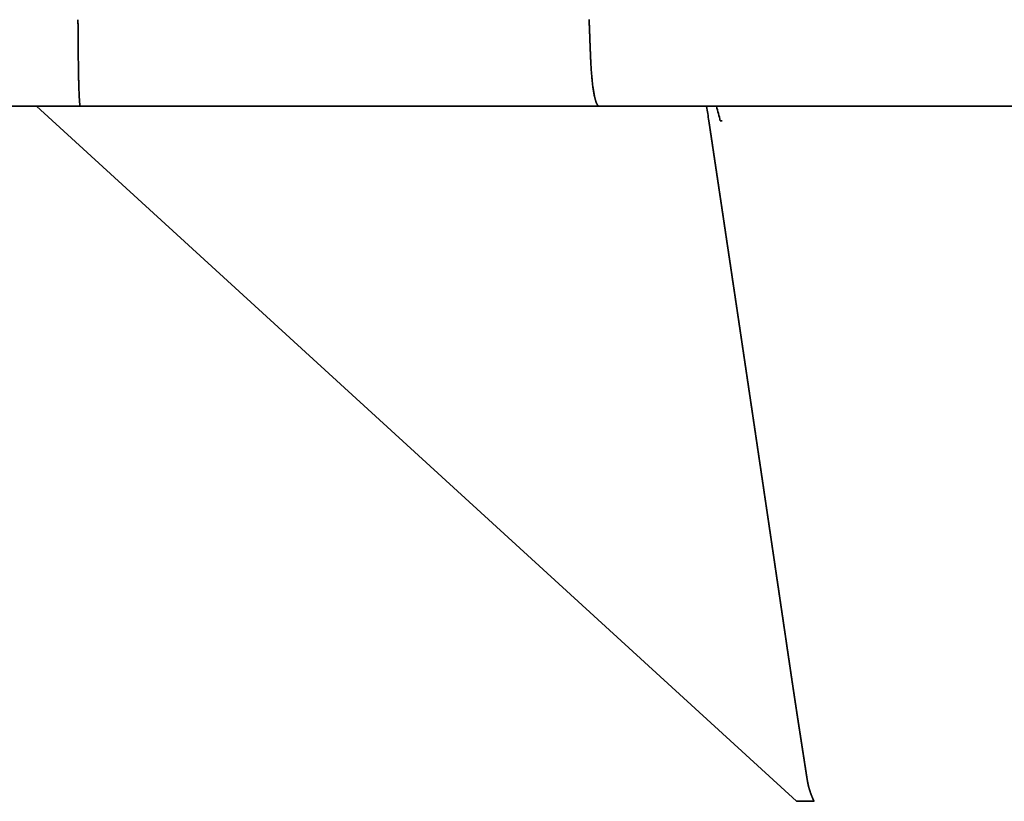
# Model space of a CAD drawing. Extents: x 4 to 1936, y -210 to 1221.
# Tile 134 of 256: x 235 to 301, y 821 to 874. Entities that reach past the tile are written whole.
import ezdxf
from ezdxf.enums import TextEntityAlignment as Align

# ---------------------------------------------------------------- set-up
doc = ezdxf.new("R2010")
doc.units = 0
doc.layers.get('0').update_dxf_attribs({"lineweight": 13})
doc.styles.get("Standard").update_dxf_attribs({"font": 'isocp.shx'})
doc.dimstyles.get("Standard").update_dxf_attribs({"dimtxt": 2.5, "dimasz": 2.5, "dimexe": 1.25, "dimexo": 0.625, "dimtad": 1, "dimcen": 2.5, "dimadec": 0, "dimazin": 0, "dimtfac": 1, "dimtmove": 0, "dimatfit": 0, "dimfxl": 0, "dimarcsym": 0})

# ---------------------------------------------------------------- blocks, each defined once
blk = doc.blocks.new('*D')
at = {"color": 7, "lineweight": 13}
for p, q in [((170.182, 941.897), (170.182, 1064.84)), ((920.485, 941.897), (920.485, 1064.84)), ((170.182, 1062.84), (920.485, 1062.84)), ((1321.523, 923.182), (1321.523, 1061.493)), ((1841.442, 923.16), (1841.442, 1061.493)), ((1321.523, 1059.493), (1841.442, 1059.493)), ((1321.523, 989.844), (1321.523, 1028.675)), ((1360.729, 936.191), (1360.729, 1028.675)), ((1321.523, 1026.675), (1360.729, 1026.675)), ((543.334, 987.844), (18.414, 987.844)), ((20.414, 721.451), (20.414, 987.844)), ((543.334, 987.844), (93.933, 987.844)), ((95.933, 751.988), (95.933, 987.844)), ((1838.469, 926.825), (1935.708, 926.825)), ((1933.708, 867.824), (1933.708, 926.825)), ((1821.974, 867.824), (1935.708, 867.824)), ((543.334, 751.988), (93.933, 751.988)), ((1321.523, 750.285), (1321.523, 681.504)), ((498.184, 721.451), (18.414, 721.451)), ((1551.434, 719.451), (1551.434, 681.504)), ((1321.523, 683.504), (1551.434, 683.504)), ((545.334, 389.626), (545.334, 507.881)), ((920.334, 383.644), (920.334, 507.881)), ((545.334, 505.881), (920.334, 505.881)), ((922.485, 439.918), (1037.326, 439.918)), ((922.485, 439.918), (983.857, 439.918)), ((981.857, 364.876), (981.857, 439.918)), ((1035.326, 210.007), (1035.326, 439.918)), ((570.084, 364.876), (983.857, 364.876)), ((543.334, 293.567), (26.755, 293.567)), ((28.755, -22.961), (28.755, 293.567)), ((595.351, 210.007), (1037.326, 210.007)), ((322.269, 138.432), (322.269, -135.149)), ((768.398, 138.432), (768.398, -135.149)), ((543.334, -22.961), (26.755, -22.961)), ((322.269, -133.149), (768.398, -133.149))]:
    blk.add_line(p, q, dxfattribs=at)
for points in [[(172.114, 1063.358), (170.182, 1062.84), (172.114, 1062.323)], [(918.553, 1062.323), (920.485, 1062.84), (918.553, 1063.358)], [(1323.455, 1060.011), (1321.523, 1059.493), (1323.455, 1058.976)], [(1839.511, 1058.976), (1841.442, 1059.493), (1839.511, 1060.011)], [(1323.455, 1027.193), (1321.523, 1026.675), (1323.455, 1026.158)], [(1358.797, 1026.158), (1360.729, 1026.675), (1358.797, 1027.193)], [(20.932, 985.912), (20.414, 987.844), (19.896, 985.912)], [(96.451, 985.912), (95.933, 987.844), (95.416, 985.912)], [(1934.226, 924.893), (1933.708, 926.825), (1933.191, 924.893)], [(1933.191, 869.756), (1933.708, 867.824), (1934.226, 869.756)], [(95.415, 753.92), (95.933, 751.988), (96.451, 753.92)], [(19.896, 723.383), (20.414, 721.451), (20.932, 723.383)], [(1323.455, 684.022), (1321.523, 683.504), (1323.455, 682.986)], [(1549.502, 682.986), (1551.434, 683.504), (1549.502, 684.022)], [(547.266, 506.399), (545.334, 505.881), (547.266, 505.363)], [(918.402, 505.363), (920.334, 505.881), (918.402, 506.399)], [(982.375, 437.986), (981.857, 439.918), (981.34, 437.986)], [(1035.844, 437.986), (1035.326, 439.918), (1034.808, 437.986)], [(981.34, 366.808), (981.857, 364.876), (982.375, 366.808)], [(29.272, 291.635), (28.755, 293.567), (28.237, 291.635)], [(1034.808, 211.939), (1035.326, 210.007), (1035.844, 211.939)], [(28.237, -21.029), (28.755, -22.961), (29.272, -21.029)], [(324.201, -132.631), (322.269, -133.149), (324.201, -133.667)], [(766.466, -133.667), (768.398, -133.149), (766.466, -132.631)]]:
    blk.add_lwpolyline(points, dxfattribs=at)
for s, p, p2 in [('750', (524.318, 1064.84), (566.35, 1064.84)), ('520', (1560.467, 1061.493), (1602.499, 1061.493)), ('39', (1327.582, 1028.675), (1354.67, 1028.675)), ('230', (1437.739, 685.504), (1479.772, 685.504)), ('375', (711.818, 507.881), (753.85, 507.881)), ('446', (524.318, -131.149), (566.35, -131.149))]:
    blk.add_text(s, height=14, dxfattribs=at).set_placement(p, p2, align=Align.FIT)
for s, rotation, p, p2 in [('59', 90, (1931.708, 883.781), (1931.708, 910.869)), ('236', 89.99992, (93.933, 848.9), (93.933, 890.932)), ('266', 90, (18.414, 833.631), (18.414, 875.663)), ('75', 90, (979.857, 388.853), (979.857, 415.941)), ('230', 90, (1033.326, 303.946), (1033.326, 345.979)), ('317', 90, (26.755, 114.287), (26.755, 156.319))]:
    blk.add_text(s, height=14, rotation=rotation, dxfattribs=at).set_placement(p, p2, align=Align.FIT)
blk = doc.blocks.new('BLOCK18')
at = {"color": 7, "lineweight": 35}
for p, q in [((-306.663, -59.005), (-353.694, -59.005)), ((-309.616, -59.005), (-258.223, -106.014)), ((-271.583, -59.005), (-306.663, -59.005)), ((-6.766, -59.005), (-271.583, -59.005))]:
    blk.add_line(p, q, dxfattribs=at)
at = {"color": 7, "lineweight": 35, "ltscale": 0.000538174}
blk.add_line((-263.346, -60), (-263.368, -60), dxfattribs=at)
at = {"color": 7, "lineweight": 35, "ltscale": 0.002215}
blk.add_line((-263.257, -60), (-263.346, -60), dxfattribs=at)
at = {"color": 7, "lineweight": 35, "ltscale": 0.00057738}
blk.add_line((-263.234, -60), (-263.257, -60), dxfattribs=at)
at = {"color": 7, "lineweight": 35, "ltscale": 0.029991}
blk.add_line((-258.223, -106.014), (-257.024, -106.014), dxfattribs=at)
at = {"color": 7, "lineweight": 35}
for centre, radius, start, end in [((-308.273, -66.42), 44.596, 8.27635, 9.56498), ((-378.424, -89.154), 118.692, 14.21862, 14.71476)]:
    blk.add_arc(centre, radius, start, end, dxfattribs=at)
for points, knots in [([(-306.814, -53.149), (-306.805, -53.925), (-306.8, -54.699), (-306.795, -55.457), (-306.782, -56.72), (-306.752, -57.865), (-306.735, -58.31), (-306.711, -58.745), (-306.678, -58.949), (-306.673, -58.974), (-306.668, -58.993), (-306.663, -59.005)], [0, 0, 0, 0, 0, 0, 5.604259, 5.604259, 5.604259, 9.547341, 9.547341, 9.547341, 10.253049, 10.253049, 10.253049, 10.253049, 10.253049, 10.253049]), ([(-272.241, -53.146), (-272.204, -53.926), (-272.18, -54.703), (-272.158, -55.465), (-272.104, -56.733), (-271.971, -57.879), (-271.899, -58.325), (-271.791, -58.756), (-271.651, -58.953), (-271.629, -58.977), (-271.606, -58.994), (-271.583, -59.005)], [0, 0, 0, 0, 0, 0, 5.628442, 5.628442, 5.628442, 9.593768, 9.593768, 9.593768, 10.311463, 10.311463, 10.311463, 10.311463, 10.311463, 10.311463]), ([(-257.024, -106.014), (-257.064, -105.932), (-257.104, -105.848), (-257.141, -105.764), (-257.194, -105.634), (-257.242, -105.504), (-257.258, -105.461), (-257.288, -105.374), (-257.315, -105.291), (-257.325, -105.261), (-257.344, -105.197), (-257.364, -105.129), (-257.37, -105.105), (-257.384, -105.054), (-257.397, -105.005), (-257.403, -104.981), (-257.414, -104.935), (-257.424, -104.887), (-257.43, -104.863), (-257.441, -104.811), (-257.451, -104.758), (-257.456, -104.733), (-257.465, -104.683), (-257.474, -104.633), (-257.478, -104.608), (-257.487, -104.554), (-257.496, -104.501), (-257.5, -104.475), (-257.513, -104.397), (-257.525, -104.322), (-257.532, -104.273), (-257.547, -104.18), (-257.561, -104.082), (-257.568, -104.04), (-257.582, -103.948), (-257.596, -103.855), (-257.604, -103.802), (-257.618, -103.713), (-257.631, -103.629), (-257.638, -103.586), (-257.652, -103.5), (-257.665, -103.412), (-257.671, -103.374), (-257.687, -103.274), (-257.702, -103.172), (-257.71, -103.119), (-257.726, -103.015), (-257.741, -102.919), (-257.75, -102.866), (-257.764, -102.772), (-257.78, -102.675), (-257.786, -102.634), (-257.803, -102.522), (-257.821, -102.408), (-257.826, -102.372), (-257.839, -102.289), (-257.852, -102.208), (-257.856, -102.182), (-257.864, -102.129), (-257.872, -102.077), (-257.876, -102.05), (-257.884, -101.999), (-257.892, -101.947), (-257.896, -101.921), (-257.904, -101.868), (-257.913, -101.814), (-257.917, -101.786), (-257.925, -101.731), (-257.934, -101.676), (-257.937, -101.653), (-257.946, -101.594), (-257.955, -101.535), (-257.959, -101.508), (-257.968, -101.453), (-257.976, -101.4), (-257.98, -101.373), (-257.988, -101.32), (-257.996, -101.268), (-258.001, -101.241), (-258.022, -101.105), (-258.042, -100.981), (-258.052, -100.917), (-258.074, -100.776), (-258.096, -100.632), (-258.1, -100.605), (-258.108, -100.55), (-258.116, -100.495), (-258.121, -100.468), (-258.129, -100.414), (-258.137, -100.362), (-258.141, -100.337), (-258.149, -100.284), (-258.157, -100.23), (-258.161, -100.204), (-258.181, -100.073), (-258.201, -99.946), (-258.217, -99.84), (-258.237, -99.705), (-258.258, -99.569), (-258.262, -99.542), (-258.27, -99.487), (-258.278, -99.434), (-258.282, -99.409), (-258.295, -99.327), (-258.308, -99.241), (-258.313, -99.21), (-258.329, -99.103), (-258.346, -98.991), (-258.352, -98.947), (-258.365, -98.862), (-258.378, -98.778), (-258.382, -98.752), (-258.39, -98.697), (-258.398, -98.642), (-258.402, -98.614), (-258.41, -98.559), (-258.419, -98.504), (-258.422, -98.482), (-258.43, -98.428), (-258.438, -98.375), (-258.441, -98.354), (-258.453, -98.276), (-258.464, -98.2), (-258.469, -98.165), (-258.491, -98.022), (-258.513, -97.875), (-258.526, -97.788), (-258.545, -97.657), (-258.564, -97.529), (-258.571, -97.486), (-258.583, -97.402), (-258.596, -97.316), (-258.603, -97.273), (-258.614, -97.196), (-258.626, -97.112), (-258.633, -97.065), (-258.646, -96.977), (-258.659, -96.889), (-258.666, -96.843), (-258.679, -96.756), (-258.69, -96.677), (-258.695, -96.643), (-258.706, -96.57), (-258.718, -96.492), (-258.723, -96.453), (-258.736, -96.366), (-258.749, -96.279), (-258.756, -96.235), (-258.769, -96.148), (-258.781, -96.061), (-258.788, -96.018), (-258.801, -95.928), (-258.814, -95.838), (-258.82, -95.8), (-258.833, -95.712), (-258.846, -95.625), (-258.852, -95.581), (-258.865, -95.495), (-258.878, -95.408), (-258.884, -95.364), (-258.897, -95.275), (-258.91, -95.184), (-258.917, -95.139), (-258.93, -95.047), (-258.943, -94.958), (-258.949, -94.919), (-258.961, -94.838), (-258.973, -94.756), (-258.978, -94.723), (-258.992, -94.627), (-259.006, -94.533), (-259.013, -94.485), (-259.028, -94.389), (-259.043, -94.289), (-259.052, -94.229), (-259.067, -94.125), (-259.082, -94.02), (-259.09, -93.965), (-259.106, -93.857), (-259.121, -93.751), (-259.129, -93.698), (-259.14, -93.623), (-259.151, -93.548), (-259.155, -93.524), (-259.163, -93.474), (-259.17, -93.424), (-259.174, -93.398), (-259.181, -93.347), (-259.189, -93.294), (-259.193, -93.268), (-259.201, -93.217), (-259.208, -93.165), (-259.212, -93.14), (-259.22, -93.088), (-259.227, -93.037), (-259.231, -93.011), (-259.239, -92.96), (-259.246, -92.909), (-259.25, -92.883), (-259.261, -92.806), (-259.273, -92.728), (-259.28, -92.677), (-259.3, -92.548), (-259.319, -92.419), (-259.33, -92.34), (-259.354, -92.18), (-259.378, -92.018), (-259.387, -91.956), (-259.405, -91.831), (-259.423, -91.707), (-259.429, -91.667), (-259.441, -91.586), (-259.453, -91.506), (-259.457, -91.482), (-259.468, -91.409), (-259.479, -91.33), (-259.485, -91.293), (-259.497, -91.216), (-259.508, -91.138), (-259.514, -91.098), (-259.526, -91.018), (-259.538, -90.937), (-259.543, -90.902), (-259.554, -90.824), (-259.565, -90.75), (-259.571, -90.714), (-259.581, -90.641), (-259.593, -90.564), (-259.599, -90.524), (-259.61, -90.446), (-259.622, -90.367), (-259.628, -90.327), (-259.646, -90.201), (-259.665, -90.075), (-259.673, -90.018), (-259.697, -89.853), (-259.721, -89.689), (-259.733, -89.61), (-259.753, -89.473), (-259.774, -89.336), (-259.783, -89.277), (-259.8, -89.16), (-259.817, -89.044), (-259.826, -88.988), (-259.842, -88.875), (-259.86, -88.76), (-259.869, -88.694), (-259.887, -88.573), (-259.905, -88.448), (-259.913, -88.394), (-259.931, -88.269), (-259.949, -88.149), (-259.958, -88.092), (-259.975, -87.977), (-259.992, -87.861), (-259.999, -87.813), (-260.018, -87.69), (-260.036, -87.565), (-260.045, -87.503), (-260.063, -87.383), (-260.079, -87.273), (-260.088, -87.215), (-260.104, -87.103), (-260.121, -86.989), (-260.131, -86.923), (-260.148, -86.805), (-260.166, -86.687), (-260.175, -86.628), (-260.192, -86.51), (-260.209, -86.393), (-260.217, -86.344), (-260.234, -86.224), (-260.252, -86.106), (-260.26, -86.05), (-260.277, -85.936), (-260.295, -85.817), (-260.304, -85.756), (-260.321, -85.638), (-260.338, -85.525), (-260.347, -85.467), (-260.364, -85.352), (-260.383, -85.228), (-260.391, -85.171), (-260.408, -85.052), (-260.426, -84.932), (-260.435, -84.872), (-260.452, -84.755), (-260.469, -84.64), (-260.478, -84.583), (-260.495, -84.468), (-260.512, -84.349), (-260.522, -84.287), (-260.538, -84.176), (-260.554, -84.069), (-260.563, -84.008), (-260.58, -83.894), (-260.597, -83.78), (-260.605, -83.722), (-260.623, -83.603), (-260.641, -83.481), (-260.65, -83.417), (-260.667, -83.303), (-260.684, -83.188), (-260.691, -83.144), (-260.708, -83.028), (-260.726, -82.912), (-260.734, -82.854), (-260.751, -82.74), (-260.769, -82.621), (-260.778, -82.56), (-260.794, -82.449), (-260.812, -82.332), (-260.821, -82.269), (-260.838, -82.153), (-260.854, -82.045), (-260.862, -81.988), (-260.88, -81.868), (-260.897, -81.754), (-260.905, -81.698), (-260.922, -81.584), (-260.94, -81.468), (-260.948, -81.412), (-260.966, -81.291), (-260.984, -81.171), (-260.992, -81.111), (-261.009, -80.997), (-261.026, -80.885), (-261.036, -80.819), (-261.053, -80.706), (-261.07, -80.59), (-261.079, -80.531), (-261.096, -80.413), (-261.113, -80.302), (-261.12, -80.25), (-261.141, -80.116), (-261.161, -79.975), (-261.17, -79.915), (-261.187, -79.803), (-261.203, -79.691), (-261.207, -79.664), (-261.215, -79.612), (-261.222, -79.561), (-261.226, -79.536), (-261.234, -79.485), (-261.241, -79.435), (-261.245, -79.409), (-261.252, -79.359), (-261.26, -79.31), (-261.263, -79.286), (-261.271, -79.237), (-261.278, -79.188), (-261.282, -79.163), (-261.3, -79.043), (-261.318, -78.919), (-261.336, -78.801), (-261.367, -78.595), (-261.397, -78.391), (-261.409, -78.309), (-261.434, -78.137), (-261.46, -77.965), (-261.469, -77.904), (-261.482, -77.814), (-261.495, -77.725), (-261.5, -77.696), (-261.508, -77.637), (-261.517, -77.579), (-261.521, -77.551), (-261.534, -77.465), (-261.546, -77.383), (-261.554, -77.334), (-261.571, -77.218), (-261.589, -77.097), (-261.599, -77.032), (-261.615, -76.926), (-261.63, -76.82), (-261.637, -76.773), (-261.647, -76.706), (-261.656, -76.641), (-261.66, -76.619), (-261.666, -76.576), (-261.673, -76.533), (-261.676, -76.512), (-261.693, -76.399), (-261.71, -76.289), (-261.718, -76.229), (-261.736, -76.107), (-261.755, -75.983), (-261.758, -75.96), (-261.765, -75.914), (-261.771, -75.869), (-261.775, -75.846), (-261.785, -75.78), (-261.795, -75.713), (-261.802, -75.666), (-261.815, -75.577), (-261.827, -75.494), (-261.834, -75.451), (-261.855, -75.309), (-261.877, -75.162), (-261.883, -75.123), (-261.904, -74.98), (-261.925, -74.836), (-261.932, -74.792), (-261.945, -74.706), (-261.958, -74.62), (-261.964, -74.577), (-261.976, -74.495), (-261.989, -74.408), (-261.995, -74.364), (-262.008, -74.276), (-262.021, -74.189), (-262.028, -74.145), (-262.041, -74.058), (-262.054, -73.973), (-262.06, -73.931), (-262.072, -73.851), (-262.084, -73.771), (-262.09, -73.732), (-262.101, -73.654), (-262.114, -73.568), (-262.122, -73.515), (-262.135, -73.424), (-262.149, -73.333), (-262.155, -73.294), (-262.168, -73.206), (-262.181, -73.118), (-262.187, -73.076), (-262.2, -72.99), (-262.213, -72.908), (-262.219, -72.867), (-262.231, -72.781), (-262.244, -72.694), (-262.251, -72.651), (-262.264, -72.564), (-262.277, -72.476), (-262.283, -72.433), (-262.297, -72.343), (-262.31, -72.252), (-262.316, -72.213), (-262.328, -72.13), (-262.341, -72.046), (-262.347, -72.003), (-262.36, -71.916), (-262.373, -71.828), (-262.38, -71.785), (-262.39, -71.715), (-262.4, -71.644), (-262.404, -71.619), (-262.411, -71.57), (-262.418, -71.523), (-262.422, -71.5), (-262.429, -71.449), (-262.437, -71.398), (-262.441, -71.373), (-262.448, -71.324), (-262.456, -71.272), (-262.46, -71.246), (-262.468, -71.195), (-262.475, -71.143), (-262.479, -71.118), (-262.487, -71.067), (-262.495, -71.017), (-262.498, -70.991), (-262.506, -70.94), (-262.514, -70.888), (-262.518, -70.862), (-262.526, -70.809), (-262.533, -70.757), (-262.537, -70.73), (-262.549, -70.652), (-262.561, -70.572), (-262.569, -70.513), (-262.581, -70.431), (-262.593, -70.35), (-262.597, -70.323), (-262.605, -70.27), (-262.613, -70.218), (-262.617, -70.192), (-262.624, -70.141), (-262.632, -70.089), (-262.636, -70.064), (-262.643, -70.015), (-262.65, -69.968), (-262.654, -69.944), (-262.661, -69.894), (-262.669, -69.842), (-262.673, -69.815), (-262.681, -69.762), (-262.689, -69.707), (-262.693, -69.684), (-262.704, -69.607), (-262.715, -69.535), (-262.72, -69.504), (-262.734, -69.406), (-262.75, -69.302), (-262.754, -69.274), (-262.768, -69.18), (-262.783, -69.082), (-262.791, -69.029), (-262.804, -68.936), (-262.818, -68.842), (-262.827, -68.782), (-262.841, -68.689), (-262.855, -68.599), (-262.861, -68.554), (-262.876, -68.461), (-262.89, -68.364), (-262.897, -68.32), (-262.92, -68.164), (-262.943, -68.009), (-262.953, -67.941), (-262.976, -67.789), (-262.999, -67.636), (-263.007, -67.579), (-263.022, -67.48), (-263.036, -67.385), (-263.044, -67.332), (-263.068, -67.173), (-263.092, -67.014), (-263.11, -66.895), (-263.133, -66.735), (-263.157, -66.577), (-263.167, -66.507), (-263.183, -66.403), (-263.197, -66.305), (-263.204, -66.262), (-263.219, -66.157), (-263.236, -66.049), (-263.246, -65.981), (-263.262, -65.87), (-263.278, -65.761), (-263.285, -65.713), (-263.301, -65.606), (-263.317, -65.502), (-263.325, -65.451), (-263.341, -65.347), (-263.357, -65.239), (-263.364, -65.191), (-263.381, -65.078), (-263.397, -64.965), (-263.405, -64.913), (-263.421, -64.807), (-263.437, -64.704), (-263.444, -64.657), (-263.46, -64.55), (-263.476, -64.44), (-263.484, -64.385), (-263.5, -64.278), (-263.516, -64.174), (-263.524, -64.118), (-263.54, -64.015), (-263.555, -63.91), (-263.563, -63.859), (-263.58, -63.743), (-263.597, -63.629), (-263.602, -63.595), (-263.617, -63.496), (-263.632, -63.395), (-263.639, -63.351), (-263.652, -63.264), (-263.665, -63.177), (-263.672, -63.133), (-263.685, -63.045), (-263.698, -62.955), (-263.705, -62.909), (-263.718, -62.821), (-263.73, -62.745), (-263.736, -62.702), (-263.749, -62.612), (-263.763, -62.522), (-263.77, -62.477), (-263.783, -62.389), (-263.796, -62.303), (-263.804, -62.251), (-263.816, -62.167), (-263.828, -62.087), (-263.834, -62.049), (-263.847, -61.964), (-263.86, -61.874), (-263.867, -61.83), (-263.88, -61.741), (-263.894, -61.651), (-263.899, -61.615), (-263.912, -61.525), (-263.926, -61.432), (-263.933, -61.386), (-263.947, -61.294), (-263.96, -61.203), (-263.967, -61.158), (-263.981, -61.065), (-263.993, -60.983), (-263.998, -60.954), (-264.009, -60.881), (-264.022, -60.795), (-264.028, -60.75), (-264.054, -60.582), (-264.079, -60.414), (-264.103, -60.252), (-264.122, -60.126), (-264.141, -60)], [0, 0, 0, 0, 0, 0, 0.665231, 0.665231, 0.665231, 0.997563, 0.997563, 0.997563, 1.348465, 1.348465, 1.348465, 1.541441, 1.541441, 1.541441, 1.734417, 1.734417, 1.734417, 1.927388, 1.927388, 1.927388, 2.120358, 2.120358, 2.120358, 2.313301, 2.313301, 2.313301, 2.506244, 2.506244, 2.506244, 2.892123, 2.892123, 2.892123, 3.228718, 3.228718, 3.228718, 3.546604, 3.546604, 3.546604, 3.875769, 3.875769, 3.875769, 4.217141, 4.217141, 4.217141, 4.591513, 4.591513, 4.591513, 4.953653, 4.953653, 4.953653, 5.344501, 5.344501, 5.344501, 5.747276, 5.747276, 5.747276, 5.94441, 5.94441, 5.94441, 6.141544, 6.141544, 6.141544, 6.338707, 6.338707, 6.338707, 6.53587, 6.53587, 6.53587, 6.742732, 6.742732, 6.742732, 6.939934, 6.939934, 6.939934, 7.137143, 7.137143, 7.137143, 7.334352, 7.334352, 7.334352, 8.170251, 8.170251, 8.170251, 8.367474, 8.367474, 8.367474, 8.564696, 8.564696, 8.564696, 8.761918, 8.761918, 8.761918, 8.959139, 8.959139, 8.959139, 9.747331, 9.747331, 9.747331, 9.944438, 9.944438, 9.944438, 10.141546, 10.141546, 10.141546, 10.574188, 10.574188, 10.574188, 10.992317, 10.992317, 10.992317, 11.189425, 11.189425, 11.189425, 11.386533, 11.386533, 11.386533, 11.592524, 11.592524, 11.592524, 11.797703, 11.797703, 11.797703, 12.22898, 12.22898, 12.22898, 12.860356, 12.860356, 12.860356, 13.176067, 13.176067, 13.176067, 13.491778, 13.491778, 13.491778, 13.807753, 13.807753, 13.807753, 14.123728, 14.123728, 14.123728, 14.443675, 14.443675, 14.443675, 14.76546, 14.76546, 14.76546, 15.081087, 15.081087, 15.081087, 15.396714, 15.396714, 15.396714, 15.725352, 15.725352, 15.725352, 16.040987, 16.040987, 16.040987, 16.356814, 16.356814, 16.356814, 16.67264, 16.67264, 16.67264, 16.993015, 16.993015, 16.993015, 17.326473, 17.326473, 17.326473, 17.701311, 17.701311, 17.701311, 18.060835, 18.060835, 18.060835, 18.435678, 18.435678, 18.435678, 18.807155, 18.807155, 18.807155, 18.994517, 18.994517, 18.994517, 19.181878, 19.181878, 19.181878, 19.369231, 19.369231, 19.369231, 19.556584, 19.556584, 19.556584, 19.743922, 19.743922, 19.743922, 19.931261, 19.931261, 19.931261, 20.305938, 20.305938, 20.305938, 20.875825, 20.875825, 20.875825, 21.474725, 21.474725, 21.474725, 21.759889, 21.759889, 21.759889, 22.059718, 22.059718, 22.059718, 22.344697, 22.344697, 22.344697, 22.629676, 22.629676, 22.629676, 22.92292, 22.92292, 22.92292, 23.208008, 23.208008, 23.208008, 23.49301, 23.49301, 23.49301, 23.778012, 23.778012, 23.778012, 24.38814, 24.38814, 24.38814, 24.958036, 24.958036, 24.958036, 25.387209, 25.387209, 25.387209, 25.816382, 25.816382, 25.816382, 26.231944, 26.231944, 26.231944, 26.673734, 26.673734, 26.673734, 27.10283, 27.10283, 27.10283, 27.552662, 27.552662, 27.552662, 27.981911, 27.981911, 27.981911, 28.411159, 28.411159, 28.411159, 28.829156, 28.829156, 28.829156, 29.258257, 29.258257, 29.258257, 29.703699, 29.703699, 29.703699, 30.132802, 30.132802, 30.132802, 30.561917, 30.561917, 30.561917, 30.991032, 30.991032, 30.991032, 31.420126, 31.420126, 31.420126, 31.84922, 31.84922, 31.84922, 32.273739, 32.273739, 32.273739, 32.698258, 32.698258, 32.698258, 33.122822, 33.122822, 33.122822, 33.547387, 33.547387, 33.547387, 33.9706, 33.9706, 33.9706, 34.433841, 34.433841, 34.433841, 34.858383, 34.858383, 34.858383, 35.282926, 35.282926, 35.282926, 35.70747, 35.70747, 35.70747, 36.132014, 36.132014, 36.132014, 36.556552, 36.556552, 36.556552, 36.981089, 36.981089, 36.981089, 37.405671, 37.405671, 37.405671, 37.812973, 37.812973, 37.812973, 38.237648, 38.237648, 38.237648, 38.662323, 38.662323, 38.662323, 39.258627, 39.258627, 39.258627, 39.445894, 39.445894, 39.445894, 39.633161, 39.633161, 39.633161, 39.820427, 39.820427, 39.820427, 40.007692, 40.007692, 40.007692, 40.194957, 40.194957, 40.194957, 40.918543, 40.918543, 40.918543, 41.706526, 41.706526, 41.706526, 42.135848, 42.135848, 42.135848, 42.35054, 42.35054, 42.35054, 42.565232, 42.565232, 42.565232, 43.006795, 43.006795, 43.006795, 43.427298, 43.427298, 43.427298, 43.749273, 43.749273, 43.749273, 43.910269, 43.910269, 43.910269, 44.071264, 44.071264, 44.071264, 44.766772, 44.766772, 44.766772, 44.927738, 44.927738, 44.927738, 45.088704, 45.088704, 45.088704, 45.410616, 45.410616, 45.410616, 45.732555, 45.732555, 45.732555, 46.46329, 46.46329, 46.46329, 46.779462, 46.779462, 46.779462, 47.095656, 47.095656, 47.095656, 47.411851, 47.411851, 47.411851, 47.728089, 47.728089, 47.728089, 48.044327, 48.044327, 48.044327, 48.360814, 48.360814, 48.360814, 48.662762, 48.662762, 48.662762, 48.990405, 48.990405, 48.990405, 49.306664, 49.306664, 49.306664, 49.62287, 49.62287, 49.62287, 49.939076, 49.939076, 49.939076, 50.255255, 50.255255, 50.255255, 50.576343, 50.576343, 50.576343, 50.892515, 50.892515, 50.892515, 51.208687, 51.208687, 51.208687, 51.401221, 51.401221, 51.401221, 51.593756, 51.593756, 51.593756, 51.786267, 51.786267, 51.786267, 51.978777, 51.978777, 51.978777, 52.171291, 52.171291, 52.171291, 52.363804, 52.363804, 52.363804, 52.556319, 52.556319, 52.556319, 52.748834, 52.748834, 52.748834, 53.128319, 53.128319, 53.128319, 53.320901, 53.320901, 53.320901, 53.513483, 53.513483, 53.513483, 53.706106, 53.706106, 53.706106, 53.898728, 53.898728, 53.898728, 54.091335, 54.091335, 54.091335, 54.291149, 54.291149, 54.291149, 54.66082, 54.66082, 54.66082, 55.04391, 55.04391, 55.04391, 55.383915, 55.383915, 55.383915, 55.713536, 55.713536, 55.713536, 56.061888, 56.061888, 56.061888, 56.420486, 56.420486, 56.420486, 57.168414, 57.168414, 57.168414, 57.560166, 57.560166, 57.560166, 57.951917, 57.951917, 57.951917, 58.718753, 58.718753, 58.718753, 59.083724, 59.083724, 59.083724, 59.488623, 59.488623, 59.488623, 59.858699, 59.858699, 59.858699, 60.262245, 60.262245, 60.262245, 60.653962, 60.653962, 60.653962, 61.056847, 61.056847, 61.056847, 61.452882, 61.452882, 61.452882, 61.851415, 61.851415, 61.851415, 62.243086, 62.243086, 62.243086, 62.625771, 62.625771, 62.625771, 63.022916, 63.022916, 63.022916, 63.445774, 63.445774, 63.445774, 63.769095, 63.769095, 63.769095, 64.092416, 64.092416, 64.092416, 64.41579, 64.41579, 64.41579, 64.739164, 64.739164, 64.739164, 65.062541, 65.062541, 65.062541, 65.373263, 65.373263, 65.373263, 65.701595, 65.701595, 65.701595, 66.025055, 66.025055, 66.025055, 66.348659, 66.348659, 66.348659, 66.672263, 66.672263, 66.672263, 66.996434, 66.996434, 66.996434, 67.332639, 67.332639, 67.332639, 67.655996, 67.655996, 67.655996, 68.571655, 68.571655, 68.571655, 68.571655, 68.571655, 68.571655])]:
    blk.add_open_spline(points, degree=5, knots=knots, dxfattribs=at)

msp = doc.modelspace()

# ---------------------------------------------------------------- block references
at = {"lineweight": 0}
msp.add_blockref('BLOCK18', (545.334, 926.829), dxfattribs=at)

# ---------------------------------------------------------------- dimensions: what is measured, and where the dimension line sits
at = {"color": 0, "lineweight": 0}
for base, p1, p2, angle, middle, dimtype in [((95.933, 987.844), (545.334, 751.988), (545.334, 987.844), 89.99993, (95.933, 869.916), 161), ((322.269, -133.149), (768.398, 140.432), (322.269, 140.432), 180, (545.334, -133.149), 161), ((1360.729, 1026.675), (1321.523, 987.844), (1360.729, 934.191), 359.99809, (1341.126, 1026.675), 160)]:
    dim = msp.add_linear_dim(base=base, p1=p1, p2=p2, angle=angle, dimstyle='Standard', dxfattribs=at)
    dim.commit()
    dim.dimension.update_dxf_attribs({"geometry": '*D', "text_midpoint": middle, "dimtype": dimtype})

doc.saveas('drawing.dxf')
